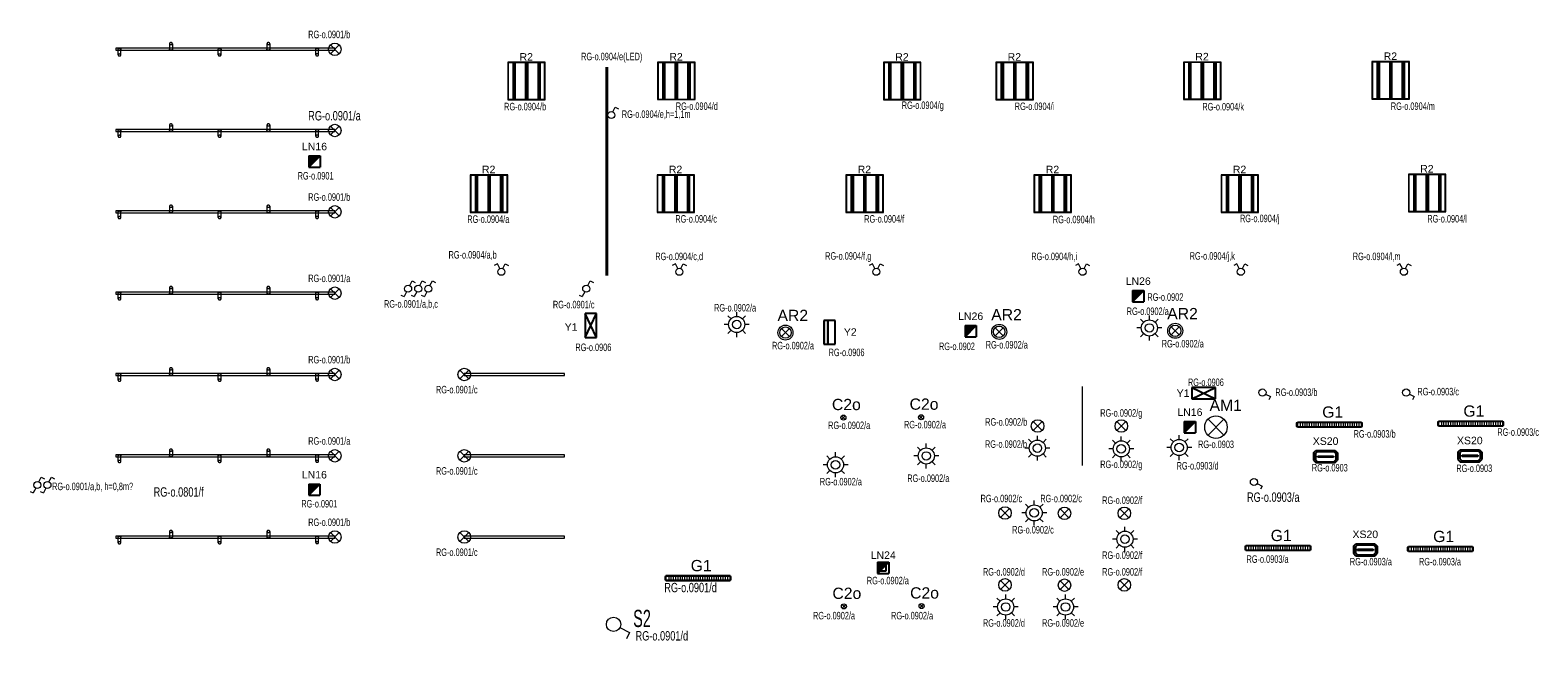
# Model space of a CAD drawing. Header units: centimetres. Extents: x 970 to 32397, y -4297 to 7318.
# Tile 6 of 13: x 12290 to 14699, y 6338 to 7318. Entities that reach past the tile are written whole.
import ezdxf
from ezdxf.enums import TextEntityAlignment as Align
from ezdxf.lldxf.tags import DXFTag

# ---------------------------------------------------------------- set-up
doc = ezdxf.new("R2010")
doc.units = ezdxf.units.CM
doc.header["$MEASUREMENT"] = 0
for name, color, linetype, lineweight in [('A_WYM_wew', 7, 'Continuous', 0), ('AX - ADRESACJA', 4, 'Continuous', 5), ('E_gniazdka', 7, 'Continuous', 0), ('E_KNS_OŚWIETLENIE', 1, 'Continuous', 15), ('E_osw podst', 7, 'Continuous', 0), ('E_uziem', 1, 'Continuous', 0), ('ELEKTRYKA', 10, 'Continuous', 15)]:
    doc.layers.add(name, color=color, linetype=linetype, lineweight=lineweight)
doc.layers.add('AX - OPRAWY  EWAKUACYJNE', color=5, linetype='Continuous')
doc.layers.add('AX - OPRAWY KIERUNKOWE', color=1, linetype='Continuous')
doc.styles.add('Arial TYP', font='arial.ttf')
doc.styles.add('ES1', font='arial.ttf')
doc.styles.add('ROMANS', font='romans.shx', dxfattribs={"width": 0.8})
doc.styles.add('Style-STANDARD', font='arial.ttf')
tags = doc.linetypes.add('DASH', pattern=[15, 10, -5]).pattern_tags.tags
tags[6:7] = [DXFTag(74, 4), DXFTag(75, 0), DXFTag(340, '0'), DXFTag(46, 0.0), DXFTag(50, 0.0), DXFTag(44, 0.0), DXFTag(45, 0.0)]
tags[4:5] = [DXFTag(74, 4), DXFTag(75, 0), DXFTag(340, '0'), DXFTag(46, 0.0), DXFTag(50, 0.0), DXFTag(44, 0.0), DXFTag(45, 0.0)]

# ---------------------------------------------------------------- blocks, each defined once
blk = doc.blocks.new('X2')
at = {"layer": 'ELEKTRYKA'}
for p, q in [((-6.3, 18.3), (-11.4, 15.8)), ((-2.5, 10.7), (-6.3, 18.3)), ((2.5, 10.7), (6.3, 18.3)), ((6.3, 18.3), (11.4, 15.8))]:
    blk.add_line(p, q, dxfattribs=at)
blk.add_circle((0, 5.7), 5.66, dxfattribs=at)
blk = doc.blocks.new('reflektor')
at = {"layer": 'ELEKTRYKA'}
for points in [[(0, 4.5), (0, 4.6), (0, 4.6), (0, 4.6), (0, 4.7), (0, 4.7), (0, 4.7), (0, 4.8), (0, 4.8), (0, 4.9), (-0.1, 4.9), (-0.1, 4.9), (-0.1, 5), (-0.1, 5), (-0.1, 5), (-0.1, 5.1), (-0.2, 5.1), (-0.2, 5.1), (-0.2, 5.2), (-0.2, 5.2), (-0.3, 5.3), (-0.3, 5.3), (-0.3, 5.3), (-0.3, 5.4), (-0.4, 5.4), (-0.4, 5.4), (-0.4, 5.5), (-0.5, 5.5), (-0.5, 5.5), (-0.5, 5.6), (-0.6, 5.6), (-0.6, 5.6), (-0.7, 5.7), (-0.7, 5.7), (-0.7, 5.7), (-0.8, 5.7), (-0.8, 5.8), (-0.9, 5.8), (-0.9, 5.8), (-1, 5.8), (-1, 5.9), (-1.1, 5.9), (-1.1, 5.9), (-1.2, 5.9), (-1.2, 5.9), (-1.3, 6), (-1.3, 6), (-1.4, 6), (-1.4, 6), (-1.5, 6), (-1.5, 6), (-1.6, 6), (-1.6, 6.1), (-1.7, 6.1), (-1.7, 6.1), (-1.8, 6.1), (-1.9, 6.1), (-2, 6.1), (-2.1, 6.1), (-2.2, 6.1), (-2.4, 6.1), (-2.5, 6.1), (-2.6, 6.1), (-2.7, 6.1), (-2.8, 6.1), (-2.8, 6.1), (-2.9, 6.1), (-2.9, 6), (-3, 6), (-3, 6), (-3.1, 6), (-3.1, 6), (-3.2, 6), (-3.2, 6), (-3.3, 5.9), (-3.3, 5.9), (-3.4, 5.9), (-3.4, 5.9), (-3.5, 5.9), (-3.5, 5.8), (-3.6, 5.8), (-3.6, 5.8), (-3.7, 5.8), (-3.7, 5.7), (-3.8, 5.7), (-3.8, 5.7), (-3.8, 5.7), (-3.9, 5.6), (-3.9, 5.6), (-4, 5.6), (-4, 5.5), (-4, 5.5), (-4.1, 5.5), (-4.1, 5.4), (-4.1, 5.4), (-4.2, 5.4), (-4.2, 5.3), (-4.2, 5.3), (-4.2, 5.3), (-4.3, 5.2), (-4.3, 5.2), (-4.3, 5.1), (-4.3, 5.1), (-4.4, 5.1), (-4.4, 5), (-4.4, 5), (-4.4, 5), (-4.4, 4.9), (-4.4, 4.9), (-4.5, 4.9), (-4.5, 4.8), (-4.5, 4.8), (-4.5, 4.7), (-4.5, 4.7), (-4.5, 4.7), (-4.5, 4.6), (-4.5, 4.6), (-4.5, 4.6), (-4.5, 4.5), (-4.5, 4.5), (-4.5, 4.5), (-4.5, 4.4), (-4.5, 4.4), (-4.5, 4.4), (-4.5, 4.3), (-4.5, 4.3), (-4.5, 4.3), (-4.5, 4.2), (-4.4, 4.2), (-4.4, 4.2), (-4.4, 4.1), (-4.4, 4.1), (-4.4, 4.1), (-4.4, 4), (-4.4, 4), (-4.3, 4), (-4.3, 3.9), (-4.3, 3.9), (-4.3, 3.9), (-4.3, 3.8), (-4.2, 3.8), (-4.2, 3.8), (-4.2, 3.7), (-4.2, 3.7), (-4.1, 3.7), (-4.1, 3.6), (-4.1, 3.6), (-4, 3.6), (-4, 3.5), (-4, 3.5), (-3.9, 3.5), (-3.9, 3.5), (-3.9, 3.4), (-3.8, 3.4), (-3.8, 3.4), (-3.8, 3.3), (-3.7, 3.3), (-3.7, 3.3), (-3.6, 3.3), (-3.6, 3.3), (-3.6, 3.2), (-3.5, 3.2), (-3.5, 3.2), (-3.4, 3.2), (-3.4, 3.2), (-3.3, 3.1), (-3.3, 3.1), (-3.2, 3.1), (-3.2, 3.1), (-3.1, 3.1), (-3, 3), (-2.9, 3), (-2.8, 3), (-2.7, 3), (-2.6, 3), (-2, 2.9)], [(-4.5, 4.4), (-4.5, -4.4)], [(-2, 2.9), (-1.9, 3), (-1.8, 3), (-1.7, 3), (-1.6, 3), (-1.5, 3), (-1.4, 3.1), (-1.3, 3.1), (-1.3, 3.1), (-1.2, 3.1), (-1.2, 3.1), (-1.1, 3.2), (-1.1, 3.2), (-1, 3.2), (-1, 3.2), (-0.9, 3.2), (-0.9, 3.3), (-0.9, 3.3), (-0.8, 3.3), (-0.8, 3.3), (-0.7, 3.3), (-0.7, 3.4), (-0.7, 3.4), (-0.6, 3.4), (-0.6, 3.5), (-0.6, 3.5), (-0.5, 3.5), (-0.5, 3.5), (-0.5, 3.6), (-0.4, 3.6), (-0.4, 3.6), (-0.4, 3.7), (-0.3, 3.7), (-0.3, 3.7), (-0.3, 3.8), (-0.3, 3.8), (-0.2, 3.8), (-0.2, 3.9), (-0.2, 3.9), (-0.2, 3.9), (-0.2, 4), (-0.1, 4), (-0.1, 4), (-0.1, 4.1), (-0.1, 4.1), (-0.1, 4.1), (-0.1, 4.2), (-0.1, 4.2), (0, 4.2), (0, 4.3), (0, 4.3), (0, 4.3), (0, 4.4), (0, 4.4), (0, 4.4), (0, 4.5), (0, 4.5), (0, 4.5)], [(0, 4.4), (0, -4.4)], [(0, -4.4), (0, -4.4), (0, -4.5), (0, -4.5), (0, -4.5), (0, -4.6), (0, -4.6), (0, -4.6), (0, -4.7), (0, -4.7), (-0.1, -4.8), (-0.1, -4.8), (-0.1, -4.8), (-0.1, -4.9), (-0.1, -4.9), (-0.1, -4.9), (-0.2, -5), (-0.2, -5), (-0.2, -5.1), (-0.2, -5.1), (-0.3, -5.1), (-0.3, -5.2), (-0.3, -5.2), (-0.3, -5.2), (-0.4, -5.3), (-0.4, -5.3), (-0.4, -5.3), (-0.5, -5.4), (-0.5, -5.4), (-0.5, -5.4), (-0.6, -5.5), (-0.6, -5.5), (-0.7, -5.5), (-0.7, -5.5), (-0.7, -5.6), (-0.8, -5.6), (-0.8, -5.6), (-0.9, -5.7), (-0.9, -5.7), (-1, -5.7), (-1, -5.7), (-1.1, -5.7), (-1.1, -5.8), (-1.2, -5.8), (-1.2, -5.8), (-1.3, -5.8), (-1.3, -5.8), (-1.4, -5.9), (-1.4, -5.9), (-1.5, -5.9), (-1.5, -5.9), (-1.6, -5.9), (-1.6, -5.9), (-1.7, -5.9), (-1.7, -5.9), (-1.8, -6), (-1.9, -6), (-2, -6), (-2.1, -6), (-2.2, -6), (-2.4, -6), (-2.5, -6), (-2.6, -6), (-2.7, -6), (-2.8, -5.9), (-2.8, -5.9), (-2.9, -5.9), (-2.9, -5.9), (-3, -5.9), (-3, -5.9), (-3.1, -5.9), (-3.1, -5.9), (-3.2, -5.8), (-3.2, -5.8), (-3.3, -5.8), (-3.3, -5.8), (-3.4, -5.8), (-3.4, -5.7), (-3.5, -5.7), (-3.5, -5.7), (-3.6, -5.7), (-3.6, -5.7), (-3.7, -5.6), (-3.7, -5.6), (-3.8, -5.6), (-3.8, -5.5), (-3.8, -5.5), (-3.9, -5.5), (-3.9, -5.5), (-4, -5.4), (-4, -5.4), (-4, -5.4), (-4.1, -5.3), (-4.1, -5.3), (-4.1, -5.3), (-4.2, -5.2), (-4.2, -5.2), (-4.2, -5.2), (-4.2, -5.1), (-4.3, -5.1), (-4.3, -5.1), (-4.3, -5), (-4.3, -5), (-4.4, -4.9), (-4.4, -4.9), (-4.4, -4.9), (-4.4, -4.8), (-4.4, -4.8), (-4.4, -4.8), (-4.5, -4.7), (-4.5, -4.7), (-4.5, -4.6), (-4.5, -4.6), (-4.5, -4.6), (-4.5, -4.5), (-4.5, -4.5), (-4.5, -4.5), (-4.5, -4.4), (-4.5, -4.4)]]:
    blk.add_lwpolyline(points, dxfattribs=at)
blk = doc.blocks.new('punkt elekt')
at = {"layer": 'ELEKTRYKA', "lineweight": 13}
for p, q in [((-7.1, 7.1), (7.1, -7.1)), ((-7.1, -7.1), (7.1, 7.1))]:
    blk.add_line(p, q, dxfattribs=at)
blk.add_circle((0, 0), 10, dxfattribs=at)
blk = doc.blocks.new('S2')
at = {"layer": 'E_osw podst', "color": 1, "linetype": 'Continuous', "lineweight": 0, "ltscale": 0.05}
for p, q in [((10998.5, 3011, 7), (11006.2, 3026.4, 7)), ((11006.2, 3026.4, 7), (11016.4, 3021.3, 7))]:
    blk.add_line(p, q, dxfattribs=at)
blk.add_circle((10993.3, 3000.7, 7), 11.5, dxfattribs=at)
blk = doc.blocks.new('D360')
for p, q in [((-131, -131), (124, 124)), ((-131, 124), (124, -131))]:
    blk.add_line(p, q)
blk.add_circle((-4, -4), 180)
at = {"style": 'ES1'}
blk.add_attdef('KOD_ES', text='', height=180, dxfattribs=at).set_placement((152, 257), align=Align.CENTER)
blk = doc.blocks.new('COSMO APEX 1')
for p, q in [((-469, 41), (-469, -41)), ((-433, 41), (-433, -41)), ((-396, 41), (-396, -41)), ((-360, 41), (-360, -41)), ((-324, 41), (-324, -41)), ((-288, 41), (-288, -41)), ((-252, 41), (-252, -41)), ((-216, 41), (-216, -41)), ((-180, 41), (-180, -41)), ((-144, 41), (-144, -41)), ((-108, 41), (-108, -41)), ((-72, 41), (-72, -41)), ((-36, 41), (-36, -41)), ((0, 41), (0, -41)), ((36, 41), (36, -41)), ((72, 41), (72, -41)), ((108, 41), (108, -41)), ((144, 41), (144, -41)), ((180, 41), (180, -41)), ((216, 41), (216, -41)), ((252, 41), (252, -41)), ((288, 41), (288, -41)), ((324, 41), (324, -41)), ((360, 41), (360, -41)), ((396, 41), (396, -41)), ((433, 41), (433, -41)), ((469, 41), (469, -41))]:
    blk.add_line(p, q)
for points in [[(-530, -28), (530, -28), (530, 28), (-530, 28)], [(-513, -41), (514, -41), (514, 41), (-513, 41)], [(-357, 35), (-328, 35), (-328, 41), (-357, 41)], [(-141, 35), (-111, 35), (-111, 41), (-141, 41)], [(141, 35), (111, 35), (111, 41), (141, 41)], [(357, 35), (328, 35), (328, 41), (357, 41)], [(-357, -41), (-328, -41), (-328, -35), (-357, -35)], [(-141, -41), (-111, -41), (-111, -35), (-141, -35)], [(141, -41), (111, -41), (111, -35), (141, -35)], [(357, -41), (328, -41), (328, -35), (357, -35)]]:
    blk.add_lwpolyline(points, close=True)
at = {"style": 'Arial TYP'}
blk.add_attdef('TYP', text='', height=180, dxfattribs=at).set_placement((51, 58), align=Align.BOTTOM_CENTER)
blk = doc.blocks.new('XS20')
at = {"layer": 'AX - OPRAWY  EWAKUACYJNE'}
h = blk.add_hatch(color=256, dxfattribs=at)
h.paths.add_polyline_path([(-38.6, 11.8), (-38.6, -11.3), (-31, -18.9), (-0.3, -18.9), (30.4, -18.9), (38, -11.3), (38, 11.8), (30.4, 19.4), (-0.3, 19.4), (-31, 19.4)])
h.paths.add_polyline_path([(-32.2, 9.7), (-32.2, -9.7), (-25.8, -16.1), (0, -16.1), (25.8, -16.1), (32.2, -9.7), (32.2, 9.7), (25.8, 16.1), (0, 16.1), (-25.8, 16.1)], flags=16)
h = blk.add_hatch(color=256, dxfattribs=at)
edge = h.paths.add_edge_path()
edge.add_arc((-18.6, 0), 1.15, 0, 360)
h = blk.add_hatch(color=256, dxfattribs=at)
edge = h.paths.add_edge_path()
edge.add_arc((-12.4, 0), 1.15, 0, 360)
h = blk.add_hatch(color=256, dxfattribs=at)
edge = h.paths.add_edge_path()
edge.add_arc((-6.2, 0), 1.15, 0, 360)
blk.add_hatch(color=256, dxfattribs=at).paths.add_polyline_path([(1.1, 0, 1), (-1.1, 0, 1)])
h = blk.add_hatch(color=256, dxfattribs=at)
edge = h.paths.add_edge_path()
edge.add_arc((6.2, 0), 1.15, 0, 360)
h = blk.add_hatch(color=256, dxfattribs=at)
edge = h.paths.add_edge_path()
edge.add_arc((12.4, 0), 1.15, 0, 360)
h = blk.add_hatch(color=256, dxfattribs=at)
edge = h.paths.add_edge_path()
edge.add_arc((18.6, 0), 1.15, 0, 360)
for p, q in [((-38.6, 11.8), (-31, 19.4)), ((-38.6, 11.8), (-38.6, -11.3)), ((-32.2, 9.7), (-25.8, 16.1)), ((-32.2, 9.7), (-32.2, -9.7)), ((-31, 19.4), (-0.3, 19.4)), ((-25.8, 16.1), (0, 16.1)), ((-24.9, 2), (24.9, 2)), ((-24.9, -2), (-24.9, 2)), ((-0.3, 19.4), (30.4, 19.4)), ((0, 16.1), (25.8, 16.1)), ((24.9, 2), (24.9, -2)), ((25.8, 16.1), (32.2, 9.7)), ((30.4, 19.4), (38, 11.8)), ((32.2, 9.7), (32.2, -9.7)), ((38, 11.8), (38, -11.3)), ((-38.6, -11.3), (-31, -18.9)), ((-32.2, -9.7), (-25.8, -16.1)), ((-31, -18.9), (-0.3, -18.9)), ((-25.8, -16.1), (0, -16.1)), ((24.9, -2), (-24.9, -2)), ((-0.3, -18.9), (30.4, -18.9)), ((0, -16.1), (25.8, -16.1)), ((25.8, -16.1), (32.2, -9.7)), ((30.4, -18.9), (38, -11.3)), ((38, -11.3), (38, -11.3))]:
    blk.add_line(p, q, dxfattribs=at)
blk.add_circle((0, 0), 1.15, dxfattribs=at)
at = {"layer": 'AX - ADRESACJA', "style": 'ROMANS', "width": 0.8, "flags": 4}
blk.add_attdef('AX_ADRES', text='', height=20, dxfattribs=at).set_placement((-2.4, -42.7), align=Align.MIDDLE)
blk = doc.blocks.new('LN16')
at = {"layer": 'AX - OPRAWY  EWAKUACYJNE'}
blk.add_hatch(color=256, dxfattribs=at).paths.add_polyline_path([(-17.9, -17.9), (17.9, 17.9), (-17.9, 17.9)])
for p, q in [((-17.9, 17.9), (-17.9, -17.9)), ((-17.9, 17.9), (17.9, 17.9)), ((-17.9, -17.9), (17.9, 17.9)), ((17.9, 17.9), (17.9, -17.9)), ((-17.9, -17.9), (17.9, -17.9))]:
    blk.add_line(p, q, dxfattribs=at)
at = {"layer": 'AX - ADRESACJA', "style": 'ROMANS', "width": 0.8, "flags": 4}
blk.add_attdef('AX_ADRES', text='', height=20, dxfattribs=at).set_placement((-1.8, -41.8), align=Align.MIDDLE)
blk = doc.blocks.new('*U204')
at = {"layer": 'AX - OPRAWY KIERUNKOWE', "ltscale": 0.3}
blk.add_hatch(color=256, dxfattribs=at).paths.add_polyline_path([(38.1, 5.8), (38.1, 17.9), (-38.1, 17.9), (-38.1, 5.8)])
at = {"layer": 'AX - OPRAWY KIERUNKOWE'}
for p, q in [((38.1, 17.9), (-38.1, 17.9)), ((-38.1, 17.9), (-38.1, -17.9)), ((38.1, 5.8), (-38.1, 5.8)), ((38.1, -17.9), (38.1, 17.9)), ((-38.1, -17.9), (38.1, -17.9))]:
    blk.add_line(p, q, dxfattribs=at)
at = {"layer": 'AX - OPRAWY KIERUNKOWE', "style": 'ROMANS', "width": 0.8, "flags": 13}
blk.add_attdef('TYP', (-37.9, 17.5), '', height=0.2, dxfattribs=at)
blk = doc.blocks.new('*U186')
at = {"layer": 'AX - OPRAWY KIERUNKOWE'}
for p, q in [((38.1, 17.9), (-38.1, 17.9)), ((-38.1, 17.9), (-38.1, -17.9)), ((-38.1, -17.9), (38.1, 17.9)), ((-38.1, 17.9), (38.1, -17.9)), ((38.1, -17.9), (38.1, 17.9)), ((-38.1, -17.9), (38.1, -17.9))]:
    blk.add_line(p, q, dxfattribs=at)
at = {"layer": 'AX - ADRESACJA', "style": 'ROMANS', "width": 0.8, "flags": 4}
blk.add_attdef('AX_ADRES', text='', height=20, dxfattribs=at).set_placement((-1.6, -42.2), align=Align.MIDDLE)
blk = doc.blocks.new('LN26')
at = {"layer": 'AX - OPRAWY  EWAKUACYJNE'}
blk.add_hatch(color=256, dxfattribs=at).paths.add_polyline_path([(-17.4, -16.9), (18.4, 19), (-17.4, 19)])
for p, q in [((-17.4, 19), (-17.4, -16.9)), ((-17.4, 19), (18.4, 19)), ((-17.4, -16.9), (18.4, 19)), ((18.4, 19), (18.4, -16.9)), ((-17.4, -16.9), (18.4, -16.9))]:
    blk.add_line(p, q, dxfattribs=at)
at = {"layer": 'AX - ADRESACJA', "style": 'ROMANS', "width": 0.8, "flags": 4}
blk.add_attdef('AX_ADRES', text='', height=20, dxfattribs=at).set_placement((-1.3, -40.8), align=Align.MIDDLE)
blk = doc.blocks.new('CR')
at = {"layer": 'E_osw podst', "color": 1, "linetype": 'Continuous', "ltscale": 0.05}
for p, q in [((10991.6, 2797.5, -30), (10986.6, 2802.5, -30)), ((11000.7, 2801.3, -30), (11000.7, 2808.3, -30)), ((11014.9, 2802.5, -30), (11009.9, 2797.5, -30)), ((10987.8, 2788.4, -30), (10980.8, 2788.4, -30)), ((10991.6, 2779.2, -30), (10986.6, 2774.2, -30)), ((11000.7, 2768.4, -30), (11000.7, 2775.4, -30)), ((11014.9, 2774.2, -30), (11009.9, 2779.2, -30)), ((11020.7, 2788.4, -30), (11013.7, 2788.4, -30))]:
    blk.add_line(p, q, dxfattribs=at)
for radius in [12.9, 6.82]:
    blk.add_circle((11000.7, 2788.4, -30), radius, dxfattribs=at)
blk = doc.blocks.new('G10')
for p, q in [((-64, -64), (64, 64)), ((-64, 64), (64, -64))]:
    blk.add_line(p, q)
for radius in [120, 91.2]:
    blk.add_circle((0, 0), radius)
at = {"style": 'ES1'}
blk.add_attdef('KOD_ES', text='', height=180, dxfattribs=at).set_placement((117, 185), align=Align.CENTER)
blk = doc.blocks.new('G52')
for p, q in [((-220, 280), (-220, -280)), ((-220, 280), (-180, 280)), ((-220, 260), (-180, 260)), ((-180, 280), (-180, -280)), ((-20, 280), (-20, -280)), ((-20, 280), (20, 280)), ((-20, 260), (20, 260)), ((20, 280), (20, -280)), ((180, 280), (180, -280)), ((180, 280), (220, 280)), ((180, 260), (220, 260)), ((220, 280), (220, -280)), ((-220, 240), (-180, 240)), ((-220, 220), (-180, 220)), ((-220, 200), (-180, 200)), ((-220, 180), (-180, 180)), ((-220, 160), (-180, 160)), ((-220, 140), (-180, 140)), ((-220, 120), (-180, 120)), ((-220, 100), (-180, 100)), ((-220, 80), (-180, 80)), ((-220, 60), (-180, 60)), ((-220, 40), (-180, 40)), ((-220, 20), (-180, 20)), ((-220, 0), (-180, 0)), ((-20, 240), (20, 240)), ((-20, 220), (20, 220)), ((-20, 200), (20, 200)), ((-20, 180), (20, 180)), ((-20, 160), (20, 160)), ((-20, 140), (20, 140)), ((-20, 120), (20, 120)), ((-20, 100), (20, 100)), ((-20, 80), (20, 80)), ((-20, 60), (20, 60)), ((-20, 40), (20, 40)), ((-20, 20), (20, 20)), ((-20, 0), (20, 0)), ((180, 240), (220, 240)), ((180, 220), (220, 220)), ((180, 200), (220, 200)), ((180, 180), (220, 180)), ((180, 160), (220, 160)), ((180, 140), (220, 140)), ((180, 120), (220, 120)), ((180, 100), (220, 100)), ((180, 80), (220, 80)), ((180, 60), (220, 60)), ((180, 40), (220, 40)), ((180, 20), (220, 20)), ((180, 0), (220, 0)), ((-220, -20), (-180, -20)), ((-220, -40), (-180, -40)), ((-220, -60), (-180, -60)), ((-220, -80), (-180, -80)), ((-220, -100), (-180, -100)), ((-220, -120), (-180, -120)), ((-220, -140), (-180, -140)), ((-220, -160), (-180, -160)), ((-220, -180), (-180, -180)), ((-220, -200), (-180, -200)), ((-220, -220), (-180, -220)), ((-220, -240), (-180, -240)), ((-20, -20), (20, -20)), ((-20, -40), (20, -40)), ((-20, -60), (20, -60)), ((-20, -80), (20, -80)), ((-20, -100), (20, -100)), ((-20, -120), (20, -120)), ((-20, -140), (20, -140)), ((-20, -160), (20, -160)), ((-20, -180), (20, -180)), ((-20, -200), (20, -200)), ((-20, -220), (20, -220)), ((-20, -240), (20, -240)), ((180, -20), (220, -20)), ((180, -40), (220, -40)), ((180, -60), (220, -60)), ((180, -80), (220, -80)), ((180, -100), (220, -100)), ((180, -120), (220, -120)), ((180, -140), (220, -140)), ((180, -160), (220, -160)), ((180, -180), (220, -180)), ((180, -200), (220, -200)), ((180, -220), (220, -220)), ((180, -240), (220, -240)), ((-220, -260), (-180, -260)), ((-220, -280), (-180, -280)), ((-20, -260), (20, -260)), ((-20, -280), (20, -280)), ((180, -260), (220, -260)), ((180, -280), (220, -280))]:
    blk.add_line(p, q)
for points in [[(-300, -300), (300, -300), (300, 300), (-300, 300)], [(-290, -290), (290, -290), (290, 290), (-290, 290)]]:
    blk.add_lwpolyline(points, close=True)
at = {"style": 'ES1'}
blk.add_attdef('KOD_ES', text='', height=180, dxfattribs=at).set_placement((-42, 436), align=Align.CENTER)
blk = doc.blocks.new('G20')
for p, q in [((-30, -30), (30, 30)), ((-30, 30), (30, -30))]:
    blk.add_line(p, q)
blk.add_circle((0, 0), 40)
at = {"style": 'ES1'}
blk.add_attdef('KOD_ES', text='', height=180, dxfattribs=at).set_placement((47, 120), align=Align.CENTER)
blk = doc.blocks.new('LN24')
at = {"layer": 'AX - OPRAWY  EWAKUACYJNE'}
blk.add_hatch(color=256, dxfattribs=at).paths.add_polyline_path([(-17.9, -17.8), (18, 18.1), (-17.9, 18.1)])
for p, q in [((-17.9, 18.1), (-17.9, -17.8)), ((-17.9, 18.1), (18, 18.1)), ((-17.9, -17.8), (18, 18.1)), ((9.7, -9.5), (9.7, 9.8)), ((18, 18.1), (18, -17.8)), ((-17.9, -17.8), (18, -17.8)), ((-9.6, -9.5), (9.7, -9.5))]:
    blk.add_line(p, q, dxfattribs=at)
at = {"layer": 'AX - ADRESACJA', "style": 'ROMANS', "width": 0.8, "flags": 4}
blk.add_attdef('AX_ADRES', text='', height=20, dxfattribs=at).set_placement((-1.7, -41.6), align=Align.MIDDLE)

msp = doc.modelspace()

# ---------------------------------------------------------------- linework, layer by layer
at = {"layer": 'A_WYM_wew'}
msp.add_lwpolyline([(13971.7, 6621.6), (13971.7, 6747.6)], dxfattribs=at)
at = {"layer": 'E_KNS_OŚWIETLENIE', "linetype": 'DASH', "lineweight": 40, "ltscale": 0.4}
msp.add_lwpolyline([(13211.5, 6925.6), (13211.5, 7258.6)], dxfattribs=at)
at = {"layer": 'ELEKTRYKA'}
for p, q in [((13221.3, 7187, 3.4), (13225.1, 7194.6, 3.4)), ((13225.1, 7194.6, 3.4), (13230.2, 7192.1, 3.4)), ((12896.7, 6909.3), (12900.5, 6916.9)), ((12900.5, 6916.9), (12905.5, 6914.4)), ((12912.8, 6909.3), (12916.6, 6916.9)), ((12916.6, 6916.9), (12921.7, 6914.4)), ((12929, 6909.3), (12932.8, 6916.9)), ((12932.8, 6916.9), (12937.8, 6914.4)), ((13181.3, 6909.3), (13185.1, 6916.9)), ((13185.1, 6916.9), (13190.1, 6914.4)), ((12882.7, 6894.1), (12887.8, 6891.6)), ((12891.6, 6899.2), (12887.8, 6891.6)), ((12898.9, 6894.1), (12904, 6891.6)), ((12907.8, 6899.2), (12904, 6891.6)), ((12915.1, 6894.1), (12920.1, 6891.6)), ((12923.9, 6899.2), (12920.1, 6891.6)), ((13167.3, 6894.1), (13172.4, 6891.6)), ((13176.2, 6899.2), (13172.4, 6891.6)), ((12304.1, 6595.3), (12307.9, 6602.9)), ((12307.9, 6602.9), (12313, 6600.4)), ((12320.3, 6595.3), (12324.1, 6602.9)), ((12324.1, 6602.9), (12329.2, 6600.4)), ((12290.2, 6580.2), (12295.3, 6577.6)), ((12299.1, 6585.2), (12295.3, 6577.6)), ((12306.4, 6580.2), (12311.4, 6577.6)), ((12315.2, 6585.2), (12311.4, 6577.6))]:
    msp.add_line(p, q, dxfattribs=at)
for points in [[(12427.1, 7288.6), (12427.1, 7285.6), (12777.1, 7285.6), (12777.1, 7288.6), (12427.1, 7288.6)], [(12427.1, 7158.6), (12427.1, 7155.6), (12777.1, 7155.6), (12777.1, 7158.6), (12427.1, 7158.6)], [(12427.1, 7028.6), (12427.1, 7025.6), (12777.1, 7025.6), (12777.1, 7028.6), (12427.1, 7028.6)], [(12427.1, 6898.6), (12427.1, 6895.6), (12777.1, 6895.6), (12777.1, 6898.6), (12427.1, 6898.6)], [(12427.1, 6768.6), (12427.1, 6765.6), (12777.1, 6765.6), (12777.1, 6768.6), (12427.1, 6768.6)], [(12983.8, 6768.6), (12983.8, 6765.6), (13143.8, 6765.6), (13143.8, 6768.6), (12983.8, 6768.6)], [(12427.1, 6638.6), (12427.1, 6635.6), (12777.1, 6635.6), (12777.1, 6638.6), (12427.1, 6638.6)], [(12983.8, 6638.6), (12983.8, 6635.6), (13143.8, 6635.6), (13143.8, 6638.6), (12983.8, 6638.6)], [(12427.1, 6508.6), (12427.1, 6505.6), (12777.1, 6505.6), (12777.1, 6508.6), (12427.1, 6508.6)], [(12983.8, 6508.6), (12983.8, 6505.6), (13143.8, 6505.6), (13143.8, 6508.6), (12983.8, 6508.6)]]:
    msp.add_lwpolyline(points, dxfattribs=at)
for centre in [(13218.8, 7181.9, 3.4), (12894.1, 6904.2), (12910.3, 6904.2), (12926.5, 6904.2), (13178.7, 6904.2), (12301.6, 6590.3), (12317.8, 6590.3)]:
    msp.add_circle(centre, 5.66, dxfattribs=at)

# ---------------------------------------------------------------- block references
at = {"layer": 'AX - OPRAWY  EWAKUACYJNE', "color": 5}
for name, p, xscale, yscale, zscale in [('LN16', (12744.5, 7107.6), 0.5, 0.5, 0.5), ('LN26', (14060.4, 6891.8), 0.5000000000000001, 0.5000000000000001, 0.5000000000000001), ('LN26', (13792.6, 6835.7), 0.5000000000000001, 0.5000000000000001, 0.5000000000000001), ('LN16', (14143.2, 6682.8), 0.5, 0.5, 0.5), ('LN16', (12744.3, 6582.8), 0.5, 0.5, 0.5)]:
    msp.add_blockref(name, p, dxfattribs=dict(at, xscale=xscale, yscale=yscale, zscale=zscale))
at = {"layer": 'AX - OPRAWY  EWAKUACYJNE', "color": 2, "xscale": 0.5, "yscale": 0.5, "zscale": 0.5}
for name, p in [('XS20', (14360.1, 6635.7)), ('XS20', (14590.6, 6636.8)), ('XS20', (14423.6, 6486.8)), ('LN24', (13653.2, 6457.7))]:
    msp.add_blockref(name, p, dxfattribs=at)
at = {"layer": 'AX - OPRAWY KIERUNKOWE', "xscale": 0.5, "yscale": 0.5, "zscale": 0.5, "rotation": 90}
for name, p in [('*U186', (13185.9, 6845.3)), ('*U204', (13567.4, 6834.4))]:
    msp.add_blockref(name, p, dxfattribs=at)
at = {"layer": 'E_gniazdka', "linetype": 'Continuous', "lineweight": 0}
msp.add_blockref('CR', (2418.4, 4058.6, 30), dxfattribs=at)
at = {"layer": 'E_uziem'}
for p in [(3077.7, 4053.1, 30), (2898.8, 3860.9, 30), (3032.8, 3859.7, 30), (3125.3, 3861.9, 30), (2893.7, 3757.3, 30), (3038.7, 3715.3, 30), (2848.2, 3606.9, 30), (2943.7, 3606.9, 30)]:
    msp.add_blockref('CR', p, dxfattribs=at)
at = {"layer": 'E_uziem', "rotation": 270}
msp.add_blockref('S2', (10221.6, 17360.8, -7), dxfattribs=at)
at = {"layer": 'ELEKTRYKA', "rotation": 180}
for p in [(12430.7, 7282.5), (12590.7, 7282.5), (12746.5, 7282.7), (12430.7, 7152.5), (12590.7, 7152.5), (12746.5, 7152.7), (12430.7, 7022.5), (12590.7, 7022.5), (12746.5, 7022.7), (12430.7, 6892.5), (12590.7, 6892.5), (12746.5, 6892.7), (12430.7, 6762.5), (12590.7, 6762.5), (12746.5, 6762.7), (12430.7, 6632.5), (12590.7, 6632.5), (12746.5, 6632.7), (12430.7, 6502.5), (12590.7, 6502.5), (12746.5, 6502.7)]:
    msp.add_blockref('reflektor', p, dxfattribs=at)
at = {"layer": 'ELEKTRYKA'}
for name, p in [('reflektor', (12517.4, 7291.6)), ('reflektor', (12673.1, 7291.6)), ('punkt elekt', (12777.1, 7287.1)), ('reflektor', (12517.4, 7161.6)), ('reflektor', (12673.1, 7161.6)), ('punkt elekt', (12777.1, 7157.1)), ('reflektor', (12517.4, 7031.6)), ('reflektor', (12673.1, 7031.6)), ('punkt elekt', (12777.1, 7027.1)), ('X2', (13043, 6925.6)), ('X2', (13327.5, 6925.6)), ('X2', (13642.1, 6925.6)), ('X2', (13971.6, 6925.6)), ('X2', (14224.5, 6925.6)), ('X2', (14485.1, 6925.6)), ('reflektor', (12517.4, 6901.6)), ('reflektor', (12673.1, 6901.6)), ('punkt elekt', (12777.1, 6897.1)), ('reflektor', (12517.4, 6771.6)), ('reflektor', (12673.1, 6771.6)), ('punkt elekt', (12777.1, 6767.1)), ('punkt elekt', (12983.8, 6767.1)), ('punkt elekt', (13899.8, 6684.6)), ('punkt elekt', (14033.5, 6684.6)), ('CR', (2721.3, 3848.4, 30)), ('reflektor', (12517.4, 6641.6)), ('reflektor', (12673.1, 6641.6)), ('punkt elekt', (12777.1, 6637.1)), ('punkt elekt', (12983.8, 6637.1)), ('CR', (2576.3, 3834.3, 30)), ('punkt elekt', (13847.8, 6545.6)), ('punkt elekt', (13942.8, 6545.1)), ('punkt elekt', (14038.3, 6545.1)), ('reflektor', (12517.4, 6511.6)), ('reflektor', (12673.1, 6511.6)), ('punkt elekt', (12777.1, 6507.1)), ('punkt elekt', (12983.8, 6507.1)), ('punkt elekt', (13847.8, 6430.6)), ('punkt elekt', (13942.8, 6430.1)), ('punkt elekt', (14038.3, 6430.6))]:
    msp.add_blockref(name, p, dxfattribs=at)
ref = msp.add_blockref('G52', (13083.2, 7236.3), dxfattribs=dict(at, xscale=0.1, yscale=0.1, zscale=0.1))
ref.add_attrib('KOD_ES', 'R2', dxfattribs={"layer": '0', "height": 12, "style": 'ES1'}).set_placement((13082.8, 7268.9), align=Align.CENTER)
ref = msp.add_blockref('G52', (13322.5, 7236.5), dxfattribs=dict(at, xscale=0.1, yscale=0.1, zscale=0.1))
ref.add_attrib('KOD_ES', 'R2', dxfattribs={"layer": '0', "height": 12, "style": 'ES1'}).set_placement((13322.2, 7269.1), align=Align.CENTER)
ref = msp.add_blockref('G52', (13683.5, 7236.2), dxfattribs=dict(at, xscale=0.1, yscale=0.1, zscale=0.1))
ref.add_attrib('KOD_ES', 'R2', dxfattribs={"layer": '0', "height": 12, "style": 'ES1'}).set_placement((13683.1, 7268.8), align=Align.CENTER)
ref = msp.add_blockref('G52', (13863.1, 7236.2), dxfattribs=dict(at, xscale=0.1, yscale=0.1, zscale=0.1))
ref.add_attrib('KOD_ES', 'R2', dxfattribs={"layer": '0', "height": 12, "style": 'ES1'}).set_placement((13862.7, 7268.8), align=Align.CENTER)
ref = msp.add_blockref('G52', (14162.9, 7236.7), dxfattribs=dict(at, xscale=0.1, yscale=0.1, zscale=0.1))
ref.add_attrib('KOD_ES', 'R2', dxfattribs={"layer": '0', "height": 12, "style": 'ES1'}).set_placement((14162.5, 7269.3), align=Align.CENTER)
ref = msp.add_blockref('G52', (14463.9, 7237.4), dxfattribs=dict(at, xscale=0.1, yscale=0.1, zscale=0.1))
ref.add_attrib('KOD_ES', 'R2', dxfattribs={"layer": '0', "height": 12, "style": 'ES1'}).set_placement((14463.5, 7270), align=Align.CENTER)
ref = msp.add_blockref('G52', (13023.2, 7056.3), dxfattribs=dict(at, xscale=0.1, yscale=0.1, zscale=0.1))
ref.add_attrib('KOD_ES', 'R2', dxfattribs={"layer": '0', "height": 12, "style": 'ES1'}).set_placement((13022.8, 7088.9), align=Align.CENTER)
ref = msp.add_blockref('G52', (13321.8, 7056.3), dxfattribs=dict(at, xscale=0.1, yscale=0.1, zscale=0.1))
ref.add_attrib('KOD_ES', 'R2', dxfattribs={"layer": '0', "height": 12, "style": 'ES1'}).set_placement((13321.4, 7088.9), align=Align.CENTER)
ref = msp.add_blockref('G52', (13623.5, 7056.3), dxfattribs=dict(at, xscale=0.1, yscale=0.1, zscale=0.1))
ref.add_attrib('KOD_ES', 'R2', dxfattribs={"layer": '0', "height": 12, "style": 'ES1'}).set_placement((13623.1, 7088.9), align=Align.CENTER)
ref = msp.add_blockref('G52', (13924, 7056.2), dxfattribs=dict(at, xscale=0.1, yscale=0.1, zscale=0.1))
ref.add_attrib('KOD_ES', 'R2', dxfattribs={"layer": '0', "height": 12, "style": 'ES1'}).set_placement((13923.6, 7088.8), align=Align.CENTER)
ref = msp.add_blockref('G52', (14222.9, 7056.3), dxfattribs=dict(at, xscale=0.1, yscale=0.1, zscale=0.1))
ref.add_attrib('KOD_ES', 'R2', dxfattribs={"layer": '0', "height": 12, "style": 'ES1'}).set_placement((14222.5, 7088.9), align=Align.CENTER)
ref = msp.add_blockref('G52', (14522.2, 7057.4), dxfattribs=dict(at, xscale=0.1, yscale=0.1, zscale=0.1))
ref.add_attrib('KOD_ES', 'R2', dxfattribs={"layer": '0', "height": 12, "style": 'ES1'}).set_placement((14521.8, 7090), align=Align.CENTER)
at = {"layer": 'ELEKTRYKA', "xscale": 0.1, "yscale": 0.1, "zscale": 0.1}
for name, p, values in [('G10', (13497, 6834), {'KOD_ES': 'AR2'}), ('G10', (13838.5, 6835.2), {'KOD_ES': 'AR2'}), ('G10', (14119.7, 6836.9), {'KOD_ES': 'AR2'}), ('G20', (13589.6, 6698.1), {'KOD_ES': 'C2o'}), ('G20', (13713.7, 6698.7), {'KOD_ES': 'C2o'}), ('D360', (14185.2, 6683.2), {'KOD_ES': 'AM1'}), ('COSMO APEX 1', (14366.2, 6686.8), {'TYP': 'G1'}), ('COSMO APEX 1', (14591.8, 6688.4), {'TYP': 'G1'}), ('COSMO APEX 1', (14283.9, 6489.5), {'TYP': 'G1'}), ('COSMO APEX 1', (14543.5, 6487.9), {'TYP': 'G1'}), ('COSMO APEX 1', (13357.3, 6441.3), {'TYP': 'G1'}), ('G20', (13590.4, 6396.2), {'KOD_ES': 'C2o'}), ('G20', (13714.5, 6396.8), {'KOD_ES': 'C2o'})]:
    msp.add_blockref(name, p, dxfattribs=at).add_auto_attribs(values)
at = {"layer": 'ELEKTRYKA', "xscale": 0.5, "yscale": 0.5, "zscale": 0.5}
msp.add_blockref('*U186', (14165.2, 6737.1), dxfattribs=at)
at = {"layer": 'ELEKTRYKA', "color": 1, "xscale": 0.5, "yscale": 0.5, "zscale": 0.5, "rotation": 270}
msp.add_blockref('S2', (12758.7, 12234.8, -3.5), dxfattribs=at)
at = {"layer": 'ELEKTRYKA', "xscale": 0.5, "yscale": 0.5, "zscale": 0.5, "rotation": 270}
for p in [(12988.4, 12234.8, -3.5), (12745.2, 12091.8, -3.5)]:
    msp.add_blockref('S2', p, dxfattribs=at)

# ---------------------------------------------------------------- texts
at = {"layer": 'E_gniazdka', "linetype": 'Continuous', "lineweight": 0, "style": 'Style-STANDARD'}
for s, p in [('LN16', (12744.5, 7131.6)), ('LN26', (14060.6, 6916.3)), ('LN26', (13792.9, 6860.2)), ('Y1', (13154.5, 6843)), ('Y2', (13600.5, 6835)), ('Y1', (14132.3, 6737.1)), ('LN16', (14143.2, 6706.8)), ('XS20', (14360, 6660.5)), ('XS20', (14590.4, 6661.5)), ('LN16', (12744.3, 6606.8)), ('XS20', (14423.4, 6511.5)), ('LN24', (13653.2, 6478.2))]:
    msp.add_text(s, height=12, dxfattribs=at).set_placement(p, align=Align.MIDDLE)
at = {"layer": 'E_gniazdka', "linetype": 'Continuous', "lineweight": 0, "attachment_point": 4, "style": 'Style-STANDARD'}
for s, insert, char_height in [('{\\W0.7;RG-o.0901/b}', (12734.5, 7310.7), 12), ('{\\W0.7;RG-o.0904/e(LED)}', (13170.5, 7273.7), 12), ('\\pxqc;{\\W0.7;RG-o.0904/d}', (13321.8, 7196), 12), ('\\pxqc;{\\W0.7;RG-o.0904/g}', (13682.8, 7195.8), 12), ('\\pxqc;{\\W0.7;RG-o.0904/i}', (13863.3, 7195.8), 12), ('\\pxqc;{\\W0.7;RG-o.0904/m}', (14464.2, 7196), 12), ('\\H1x;\\W0.7;RG-o.0901/a', (12734.5, 7180.7), 15), ('{\\W0.7;RG-o.0904/b}', (13047.5, 7195.4), 12), ('{\\W0.7;RG-o.0904/e,h=1,1m}', (13235.5, 7182.2), 12), ('\\pxqc;{\\W0.7;RG-o.0904/k}', (14163.1, 7195.2), 12), ('\\H1x;\\W0.7;RG-o.0901', (12717.6, 7084.7), 12), ('{\\W0.7;RG-o.0901/b}', (12734.5, 7050.7), 12), ('{\\W0.7;RG-o.0904/a}', (12988.6, 7015.4), 12), ('\\pxqc;{\\W0.7;RG-o.0904/c}', (13321, 7015.8), 12), ('\\pxqc;{\\W0.7;RG-o.0904/f}', (13622.8, 7015.8), 12), ('\\pxqc;{\\W0.7;RG-o.0904/h}', (13924.2, 7014.8), 12), ('\\pxqc;{\\W0.7;RG-o.0904/j}', (14223.2, 7014.8), 12), ('\\pxqc;{\\W0.7;RG-o.0904/l}', (14522.5, 7016), 12), ('{\\W0.7;RG-o.0904/a,b}', (12958.7, 6957.3), 12), ('{\\W0.7;RG-o.0904/c,d}', (13289, 6954.8), 12), ('{\\W0.7;RG-o.0904/f,g}', (13560.4, 6954.8), 12), ('{\\W0.7;RG-o.0904/h,i}', (13889.8, 6954.8), 12), ('{\\W0.7;RG-o.0904/j,k}', (14142.8, 6954.8), 12), ('{\\W0.7;RG-o.0904/l,m}', (14403.4, 6954.8), 12), ('\\H1x;\\W0.7;RG-o.0901/a', (12734.5, 6920.7), 12), ('{\\W0.7;RG-o.0902}', (14075.3, 6890.8), 12), ('{\\W0.7;RG-o.0901/a,b,c}', (12855.6, 6878.8), 12), ('{\\W0.7;RG-o.0901/c}', (13125.4, 6878.8), 12), ('\\H1x;\\W0.7;RG-o.0902/a', (13382.9, 6873.7), 12), ('\\H1x;\\W0.7;RG-o.0902/a', (14042.2, 6868.1), 12), ('\\H1x;\\W0.7;RG-o.0902/a', (13475.5, 6813.2), 12), ('{\\W0.7;RG-o.0902}', (13742.3, 6812), 12), ('\\H1x;\\W0.7;RG-o.0902/a', (13817, 6814.5), 12), ('\\H1x;\\W0.7;RG-o.0902/a', (14098.2, 6816.2), 12), ('{\\W0.7;RG-o.0901/b}', (12734.5, 6790.7), 12), ('{\\W0.7;RG-o.0906}', (13161.4, 6810.4), 12), ('{\\W0.7;RG-o.0906}', (13565.9, 6802.3), 12), ('{\\W0.7;RG-o.0901/c}', (12938.6, 6742.8), 12), ('{\\W0.7;RG-o.0906}', (14140, 6754.5), 12), ('\\H1x;\\W0.7;RG-o.0903/b', (14279.8, 6738.6), 12), ('\\H1x;\\W0.7;RG-o.0903/c', (14506.6, 6739.6), 12), ('{\\W0.7;RG-o.0902/b}', (13816.1, 6691.1), 12), ('{\\W0.7;RG-o.0902/g}', (13999.9, 6703.8), 12), ('{\\W0.7;\\fArial|b0|i0|c158|p39;RG-o.0902/a}', (13565.2, 6685.7), 12), ('{\\W0.7;\\fArial|b0|i0|c158|p39;RG-o.0902/a}', (13686.4, 6686.8), 12), ('\\H1x;\\W0.7;RG-o.0903/b', (14404.7, 6672), 12), ('\\H1x;\\W0.7;RG-o.0903/c', (14634.4, 6674.9), 12), ('\\H1x;\\W0.7;RG-o.0901/a', (12734.5, 6660.7), 12), ('{\\W0.7;RG-o.0902/b}', (13815.8, 6655.7), 12), ('{\\W0.7;RG-o.0903}', (14156.2, 6655.3), 12), ('{\\W0.7;RG-o.0902/g}', (13999.9, 6621.6), 12), ('\\H1x;\\W0.7;RG-o.0903/d', (14121.9, 6621), 12), ('{\\W0.7;RG-o.0901/c}', (12938.6, 6612.8), 12), ('{\\W0.7;\\fArial|b0|i0|c158|p39;RG-o.0902/a}', (13551.9, 6595.6), 12), ('{\\W0.7;\\fArial|b0|i0|c158|p39;RG-o.0902/a}', (13691.6, 6601.1), 12), ('{\\W0.7;RG-o.0903}', (14338, 6617.9), 12), ('{\\W0.7;RG-o.0903}', (14568.8, 6617), 12), ('{\\W0.7;RG-o.0901/a,b, h=0,8m?}', (12325.3, 6587), 12), ('{\\W0.7;\\fArial|b0|i0|c158|p39;RG-o.0801/f}', (12487.5, 6579.1), 15), ('\\H1x;\\W0.7;RG-o.0903/a', (14234.4, 6570.8), 15), ('\\H1x;\\W0.7;RG-o.0901', (12723.5, 6560.3), 12), ('{\\W0.7;RG-o.0902/c}', (13808.7, 6568.7), 12), ('{\\W0.7;RG-o.0902/c}', (13904.2, 6568.7), 12), ('{\\W0.7;RG-o.0902/f}', (14003, 6565.9), 12), ('{\\W0.7;RG-o.0901/b}', (12734.5, 6530.7), 12), ('{\\W0.7;RG-o.0902/c}', (13859.2, 6518.7), 12), ('{\\W0.7;RG-o.0901/c}', (12938.6, 6482.8), 12), ('{\\W0.7;RG-o.0902/f}', (14003, 6478.1), 12), ('{\\W0.7;RG-o.0902/d}', (13812.5, 6451.4), 12), ('{\\W0.7;RG-o.0902/e}', (13907, 6451.4), 12), ('{\\W0.7;RG-o.0902/f}', (14003, 6451.4), 12), ('\\H1x;\\W0.7;RG-o.0903/a', (14233.6, 6471.8), 12), ('\\H1x;\\W0.7;RG-o.0903/a', (14398.7, 6467.7), 12), ('\\H1x;\\W0.7;RG-o.0903/a', (14509.2, 6467.7), 12), ('{\\W0.7;RG-o.0901/d}', (13303.4, 6426.3), 15), ('{\\W0.7;\\fArial|b0|i0|c158|p39;RG-o.0902/a}', (13627, 6437.5), 12), ('\\H1x;\\W0.7;RG-o.0902/a', (13541, 6381.4), 12), ('\\H1x;\\W0.7;RG-o.0902/a', (13665.7, 6381.4), 12), ('{\\W0.7;RG-o.0902/d}', (13812.5, 6369.7), 12), ('{\\W0.7;RG-o.0902/e}', (13907, 6369.7), 12), ('{\\W0.7;RG-o.0901/d}', (13257.5, 6349.1), 15)]:
    msp.add_mtext(s, dxfattribs=dict(at, insert=insert, char_height=char_height))
at = {"layer": 'E_osw podst', "color": 7, "insert": (13253.7, 6376.8, 7), "char_height": 27.557, "attachment_point": 4, "style": 'Style-STANDARD'}
msp.add_mtext('\\H1x;\\W0.6;S2', dxfattribs=at)

doc.saveas('drawing.dxf')
